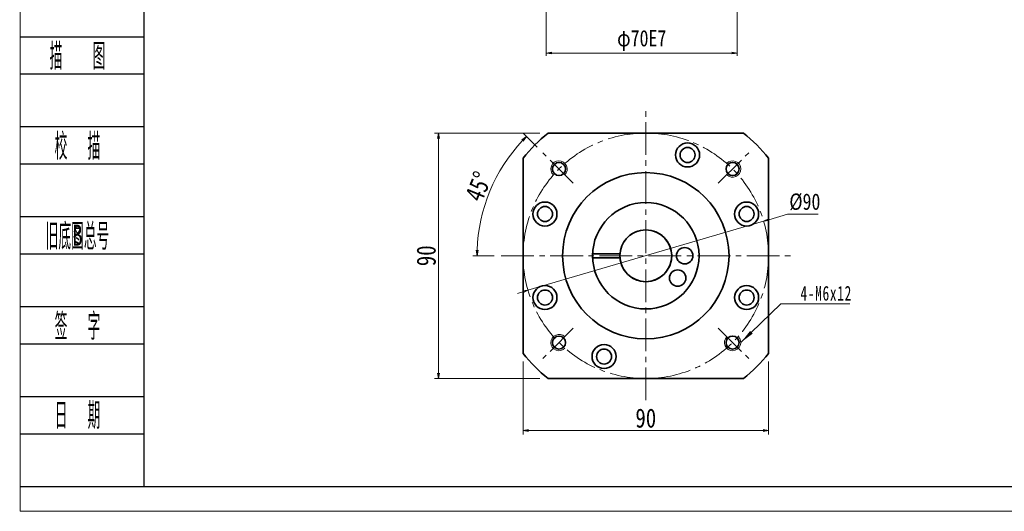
# Model space of a CAD drawing. Header units: millimetres. Extents: x -371 to 402, y -231 to 307.
# Tile 1 of 5: x -368 to -7, y -231 to -51. Entities that reach past the tile are written whole.
import ezdxf
from ezdxf.enums import TextEntityAlignment as Align

# ---------------------------------------------------------------- set-up
doc = ezdxf.new("R2010")
doc.units = ezdxf.units.MM
doc.header["$PDSIZE"] = -5
doc.linetypes.add('点画线', pattern=[18, 12, -2, 2, -2])
doc.layers.get('0').update_dxf_attribs({"lineweight": 35})
doc.layers.add('2细线层', color=4, linetype='Continuous')
doc.layers.add('6文字层', color=3, linetype='Continuous')
for name, color, linetype, lineweight in [('CDRAFT0', 7, 'Continuous', 35), ('EB0', 7, 'Continuous', 35), ('中心线层', 1, '点画线', 18), ('图框_外框线', 7, 'Continuous', 18), ('尺寸线层', 3, 'Continuous', 18), ('粗实线层_1', 7, 'Continuous', 35), ('细实线', 7, 'Continuous', 18)]:
    doc.layers.add(name, color=color, linetype=linetype, lineweight=lineweight)
doc.styles.add('PC_TEXTSTYLE', font='ISOCP.SHX', dxfattribs={"width": 0.707, "bigfont": 'GBCBIG.SHX'})
doc.styles.get("Standard").update_dxf_attribs({"font": 'SimSun.ttf'})
doc.styles.add('宋体', font='SimSun.ttf', dxfattribs={"width": 0.8})
doc.styles.add('标准', font='txt', dxfattribs={"width": 0.667})
doc.dimstyles.new('A水平标注$0', dxfattribs={"dimtxt": 3.5, "dimasz": 2, "dimexe": 1.5, "dimexo": 3, "dimgap": 1.1, "dimtad": 1, "dimtoh": 1, "dimdec": 4, "dimdsep": 46, "dimtxsty": '宋体', "dimblk": 'OPEN', "dimcen": 3, "dimclrd": 3, "dimclre": 3, "dimclrt": 6, "dimadec": 0, "dimazin": 0, "dimtm": 1e-09, "dimtfac": 1, "dimtdec": 4, "dimtix": 1, "dimtmove": 0, "dimatfit": 3, "dimldrblk": 'OPEN', "dimfxl": 0, "dimlwd": 13, "dimlwe": 13, "dimarcsym": 0})
doc.dimstyles.new('D直径标注φ25', dxfattribs={"dimtxt": 3.5, "dimasz": 2, "dimexe": 1, "dimexo": 3, "dimtad": 1, "dimtoh": 1, "dimdec": 1, "dimdsep": 46, "dimtxsty": '宋体', "dimblk": 'OPEN', "dimcen": 3, "dimclrd": 3, "dimclre": 3, "dimclrt": 130, "dimadec": 0, "dimazin": 0, "dimtm": 1e-09, "dimtfac": 1, "dimtdec": 1, "dimtmove": 0, "dimatfit": 0, "dimldrblk": 'OPEN', "dimfxl": 0, "dimlwd": 13, "dimlwe": 13, "dimarcsym": 0})

# ---------------------------------------------------------------- blocks, each defined once
blk = doc.blocks.new('_Open')
at = {"color": 0, "linetype": 'ByBlock', "lineweight": -2}
for p, q in [((-1, 0.17), (0, 0)), ((-1, -0.17), (0, 0)), ((0, 0), (-1, 0))]:
    blk.add_line(p, q, dxfattribs=at)
blk = doc.blocks.new('*X28')
at = {"layer": 'Defpoints', "color": 0, "transparency": 16777216}
for p in [(-173.91, -92.21), (-214.08, -182.21), (-173.91, -182.21)]:
    blk.add_point(p, dxfattribs=at)
at = {"layer": '尺寸线层', "color": 3, "lineweight": 13, "transparency": 16777216}
for p, q in [((-176.91, -92.21), (-215.58, -92.21)), ((-214.08, -94.21), (-214.08, -180.21)), ((-176.91, -182.21), (-215.58, -182.21))]:
    blk.add_line(p, q, dxfattribs=at)
at = {"layer": '尺寸线层', "color": 3, "lineweight": 13, "transparency": 16777216, "xscale": 2, "yscale": 2, "zscale": 2}
for p, rotation in [((-214.08, -92.21), 90), ((-214.08, -182.21), 270)]:
    blk.add_blockref('_Open', p, dxfattribs=dict(at, rotation=rotation))
at = {"layer": '尺寸线层', "color": 6, "transparency": 16777216, "insert": (-218.58, -137.21), "char_height": 7, "attachment_point": 5, "rotation": 90, "style": '宋体', "bg_fill": 3, "box_fill_scale": 1.1, "bg_fill_color": 256, "bg_fill_true_color": 13158600, "bg_fill_transparency": 0}
blk.add_mtext('90', dxfattribs=at)
blk = doc.blocks.new('*X29')
at = {"layer": 'Defpoints', "color": 0, "transparency": 16777216}
for p in [(-175.82, -99.51), (-191.69, -106.28), (-164.69, -110.64), (-190.75, -137.21), (-86.29, -137.21)]:
    blk.add_point(p, dxfattribs=at)
at = {"layer": '尺寸线层', "color": 3, "lineweight": 13, "transparency": 16777216}
for p, q in [((-177.94, -97.39), (-182.92, -92.41)), ((-193.75, -137.21), (-201.47, -137.21))]:
    blk.add_line(p, q, dxfattribs=at)
blk.add_arc((-138.12, -137.21), 61.86, 136.8526, 178.1474, dxfattribs=at)
at = {"layer": '尺寸线层', "color": 3, "lineweight": 13, "transparency": 16777216, "xscale": 2, "yscale": 2, "zscale": 2}
for p, rotation in [((-181.86, -93.47), 45.9263235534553), ((-199.97, -137.21), 269.0736764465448)]:
    blk.add_blockref('_Open', p, dxfattribs=dict(at, rotation=rotation))
at = {"layer": '尺寸线层', "color": 6, "transparency": 16777216, "insert": (-199.42, -111.82), "char_height": 7, "attachment_point": 5, "rotation": 67.5, "style": '宋体', "bg_fill": 3, "box_fill_scale": 1.1, "bg_fill_color": 256, "bg_fill_true_color": 13158600, "bg_fill_transparency": 0}
blk.add_mtext('45°', dxfattribs=at)
blk = doc.blocks.new('*X30')
at = {"layer": '尺寸线层', "linetype": 'Continuous'}
blk.add_hatch(color=0, dxfattribs=at).paths.add_polyline_path([(-19.17, -14.21), (-15.76, -9.97), (-14.82, -10.94)], flags=0)
at = {"layer": '尺寸线层', "color": 0, "linetype": 'Continuous'}
blk.add_line((-19.17, -14.21), (-4.5, 0), dxfattribs=at)
at = {"layer": '尺寸线层', "color": 0}
for p, q in [((-4.5, 0), (0, 0)), ((0, 0), (20.82, 0)), ((0, 0), (0, 0))]:
    blk.add_line(p, q, dxfattribs=at)
at = {"layer": '尺寸线层', "color": 0, "insert": (2.7, 1.08), "char_height": 5.4, "width": 36.2438, "attachment_point": 7, "line_spacing_factor": 1.15057, "style": '标准'}
blk.add_mtext('\\T1.1;4-M6x12', dxfattribs=at)
blk = doc.blocks.new('*X31')
at = {"color": 3, "lineweight": 13, "transparency": 16777216}
for p, q in [((-93.01, -124), (-86.19, -122)), ((-86.19, -122), (-74.96, -122)), ((-181.3, -149.86), (-94.93, -124.56)), ((-183.22, -150.42), (-185.14, -150.99))]:
    blk.add_line(p, q, dxfattribs=at)
at = {"layer": 'Defpoints', "color": 0, "transparency": 16777216}
for p in [(-94.93, -124.56), (-181.3, -149.86)]:
    blk.add_point(p, dxfattribs=at)
at = {"color": 3, "lineweight": 13, "transparency": 16777216, "xscale": 2, "yscale": 2, "zscale": 2}
for p, rotation in [((-94.93, -124.56), 196.3257531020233), ((-181.3, -149.86), 16.3257531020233)]:
    blk.add_blockref('_Open', p, dxfattribs=dict(at, rotation=rotation))
at = {"color": 130, "transparency": 16777216, "insert": (-79.83, -117.5), "char_height": 6, "attachment_point": 5, "style": '宋体'}
blk.add_mtext('%%C90', dxfattribs=at)
blk = doc.blocks.new('*D33')
at = {"color": 3, "lineweight": 13, "transparency": 16777216}
for p, q in [((-174.62, -38.58), (-174.62, -63.89)), ((-104.62, -38.58), (-104.62, -63.89)), ((-172.62, -62.89), (-106.62, -62.89))]:
    blk.add_line(p, q, dxfattribs=at)
at = {"layer": 'Defpoints', "color": 0, "transparency": 16777216}
for p in [(-174.62, -35.58), (-104.62, -35.58), (-104.62, -62.89)]:
    blk.add_point(p, dxfattribs=at)
at = {"color": 3, "lineweight": 13, "transparency": 16777216, "xscale": 2, "yscale": 2, "zscale": 2, "rotation": 180}
blk.add_blockref('_Open', (-174.62, -62.89), dxfattribs=at)
at = {"color": 3, "lineweight": 13, "transparency": 16777216, "xscale": 2, "yscale": 2, "zscale": 2}
blk.add_blockref('_Open', (-104.62, -62.89), dxfattribs=at)
at = {"color": 130, "transparency": 16777216, "insert": (-139.62, -58.26), "char_height": 6, "attachment_point": 5, "style": '宋体'}
blk.add_mtext('φ70E7', dxfattribs=at)
blk = doc.blocks.new('*D38')
at = {"layer": 'Defpoints', "color": 0, "transparency": 16777216}
for p in [(-183.12, -173.01), (-93.12, -173.01), (-93.12, -201.27)]:
    blk.add_point(p, dxfattribs=at)
at = {"layer": '尺寸线层', "color": 3, "lineweight": 13, "transparency": 16777216}
for p, q in [((-183.12, -176.01), (-183.12, -202.77)), ((-93.12, -176.01), (-93.12, -202.77)), ((-181.12, -201.27), (-95.12, -201.27))]:
    blk.add_line(p, q, dxfattribs=at)
at = {"layer": '尺寸线层', "color": 3, "lineweight": 13, "transparency": 16777216, "xscale": 2, "yscale": 2, "zscale": 2, "rotation": 180}
blk.add_blockref('_Open', (-183.12, -201.27), dxfattribs=at)
at = {"layer": '尺寸线层', "color": 3, "lineweight": 13, "transparency": 16777216, "xscale": 2, "yscale": 2, "zscale": 2}
blk.add_blockref('_Open', (-93.12, -201.27), dxfattribs=at)
at = {"layer": '尺寸线层', "color": 6, "transparency": 16777216, "insert": (-138.12, -196.77), "char_height": 7, "attachment_point": 5, "style": '宋体', "bg_fill": 3, "box_fill_scale": 1.1, "bg_fill_color": 256, "bg_fill_true_color": 13158600, "bg_fill_transparency": 0}
blk.add_mtext('90', dxfattribs=at)

msp = doc.modelspace()

# ---------------------------------------------------------------- linework, layer by layer
msp.add_circle((-138.12, -137.21), 9.5)
at = {"layer": '2细线层'}
for p, q in [((-367.59, -56.88), (-322.15, -56.88)), ((-367.59, -70.46), (-322.15, -70.46)), ((-367.59, -89.87), (-322.15, -89.87)), ((-367.59, -103.46), (-322.15, -103.46)), ((-367.59, -122.87), (-322.15, -122.87)), ((-367.59, -136.45), (-322.15, -136.45)), ((-367.59, -155.86), (-322.15, -155.86)), ((-367.59, -169.44), (-322.15, -169.44)), ((-367.59, -188.85), (-322.15, -188.85)), ((-367.59, -202.44), (-322.15, -202.44)), ((-367.59, -221.85), (-322.15, -221.85))]:
    msp.add_line(p, q, dxfattribs=at)
at = {"layer": 'CDRAFT0'}
for centre in [(-122.81, -100.26), (-175.07, -121.9), (-101.16, -121.9), (-175.07, -152.52), (-101.16, -152.52), (-153.42, -174.17)]:
    msp.add_circle(centre, 4.4, dxfattribs=at)
for start, end in [(128.4998, 141.5), (38.4998, 51.5), (218.4998, 231.5), (308.4998, 321.5)]:
    msp.add_arc((-138.12, -137.21), 57.5, start, end, dxfattribs=at)
at = {"layer": 'EB0'}
for p, q in [((-157.6, -136.46), (-147.59, -136.46)), ((-157.6, -137.96), (-147.59, -137.96))]:
    msp.add_line(p, q, dxfattribs=at)
for centre, radius in [((-138.12, -137.21), 19.5), ((-123.87, -137.21), 3), ((-126.44, -145.39), 3)]:
    msp.add_circle(centre, radius, dxfattribs=at)
msp.add_arc((-138.12, -137.21), 9.5, 108.4104, 71.5915, dxfattribs=at)
at = {"layer": '中心线层'}
for p, q in [((-164.69, -110.64), (-175.82, -99.51)), ((-111.54, -163.79), (-100.42, -174.91))]:
    msp.add_line(p, q, dxfattribs=at)
at = {"layer": '图框_外框线', "color": 3}
msp.add_lwpolyline([(-367.46, -230.91), (393.64, -230.91), (393.64, 307.29), (-367.46, 307.29)], close=True, dxfattribs=at)
at = {"layer": '图框_外框线', "color": 3, "lineweight": 25}
msp.add_lwpolyline([(-322.15, -221.85), (384.58, -221.85), (384.58, 298.23), (-322.15, 298.23)], close=True, dxfattribs=at)
at = {"layer": '粗实线层_1'}
for points in [[(-173.91, -92.21), (-102.32, -92.21)], [(-183.12, -173.01), (-183.12, -101.42)], [(-93.12, -101.42), (-93.12, -173.01)], [(-102.32, -182.21), (-173.91, -182.21)]]:
    msp.add_lwpolyline(points, dxfattribs=at)
for centre, radius in [((-122.81, -100.26), 2.75), ((-169.94, -105.39), 2.4), ((-138.12, -137.21), 30.5), ((-175.07, -121.9), 2.75), ((-101.16, -121.9), 2.75), ((-175.07, -152.52), 2.75), ((-101.16, -152.52), 2.75), ((-106.3, -169.03), 2.4), ((-153.42, -174.17), 2.75)]:
    msp.add_circle(centre, radius, dxfattribs=at)
at = {"layer": '细实线'}
for centre, start, end in [((-169.94, -105.39), 315, 226.9102), ((-106.3, -169.03), 135, 46.9102)]:
    msp.add_arc(centre, 3, start, end, dxfattribs=at)

# ---------------------------------------------------------------- block references
at = {"layer": '尺寸线层'}
msp.add_blockref('*X30', (-84.13, -154.82), dxfattribs=at)

# ---------------------------------------------------------------- texts
at = {"layer": '6文字层', "color": 3, "style": 'PC_TEXTSTYLE'}
for s, width, p in [('描   图', 0.6667, (-346.41, -63.67)), ('校  描', 0.667, (-346.41, -96.66)), ('旧底图总号', 0.667, (-346.41, -129.66)), ('签  字', 0.667, (-346.41, -162.65)), ('日  期', 0.667, (-346.4, -195.45))]:
    msp.add_text(s, height=9.704, dxfattribs=dict(at, width=width)).set_placement(p, align=Align.MIDDLE)
at = {"layer": '6文字层', "width": 0.707}
msp.add_text('B', height=7.76, dxfattribs=at).set_placement((-346.41, -129.66), align=Align.MIDDLE)

# ---------------------------------------------------------------- dimensions: what is measured, and where the dimension line sits
dim = msp.add_linear_dim(base=(-104.62, -62.89), p1=(-174.62, -35.58), p2=(-104.62, -35.58), text='φ<>E7', dimstyle='D直径标注φ25', override={"dimtxt": 6, "dimgap": 1.5, "dimtad": 1, "dimjust": 0, "dimdec": 1, "dimlfac": 1, "dimpost": '<>', "dimse1": 0, "dimse2": 0, "dimsd1": 0, "dimsd2": 0, "dimtofl": 1, "dimtvp": 0.1, "dimtfill": 0})
dim.commit()
dim.dimension.update_dxf_attribs({"geometry": '*D33', "text_midpoint": (-139.62, -58.26)})

# ---------------------------------------------------------------- next in the draw order: dimensions: what is measured, and where the dimension line sits
at = {"layer": '尺寸线层'}
dim = msp.add_linear_dim(base=(-214.08, -182.21), p1=(-173.91, -92.21), p2=(-173.91, -182.21), angle=270, dimstyle='A水平标注$0', override={"dimtxt": 7, "dimgap": 1, "dimdec": 1, "dimpost": '<>', "dimblk": 'Open', "dimtvp": 0.1, "dimtfill": 1, "dimtfillclr": 256}, dxfattribs=at)
dim.commit()
dim.dimension.update_dxf_attribs({"geometry": '*X28', "text_midpoint": (-214.08, -137.21), "dimtype": 160})

# ---------------------------------------------------------------- next in the draw order: linework, layer by layer
at = {"layer": '中心线层'}
msp.add_line((-164.69, -163.79), (-175.82, -174.91), dxfattribs=at)
at = {"layer": '粗实线层_1'}
msp.add_circle((-169.94, -169.03), 2.4, dxfattribs=at)
at = {"layer": '细实线'}
msp.add_arc((-169.94, -169.03), 3, 45, 316.9102, dxfattribs=at)

# ---------------------------------------------------------------- next in the draw order: dimensions: what is measured, and where the dimension line sits
at = {"layer": '尺寸线层'}
dim = msp.add_angular_dim_2l(base=(-191.69, -106.28), line1=((-164.69, -110.64), (-175.82, -99.51)), line2=((-190.75, -137.21), (-86.29, -137.21)), dimstyle='A水平标注$0', override={"dimtxt": 7, "dimgap": 1, "dimdec": 1, "dimpost": '<>', "dimblk": 'Open', "dimtvp": 0.1, "dimtfill": 1, "dimtfillclr": 256}, dxfattribs=at)
dim.commit()
dim.dimension.update_dxf_attribs({"geometry": '*X29', "text_midpoint": (-199.42, -111.82)})

# ---------------------------------------------------------------- next in the draw order: linework, layer by layer
at = {"layer": '中心线层'}
for p, q in [((-138.12, -190.21), (-138.12, -84.21)), ((-111.54, -110.64), (-100.42, -99.51)), ((-191.12, -137.21), (-85.12, -137.21))]:
    msp.add_line(p, q, dxfattribs=at)
msp.add_circle((-138.12, -137.21), 45, dxfattribs=at)
at = {"layer": '粗实线层_1'}
msp.add_circle((-106.3, -105.39), 2.4, dxfattribs=at)
at = {"layer": '细实线'}
msp.add_arc((-106.3, -105.39), 3, 225, 136.9102, dxfattribs=at)

# ---------------------------------------------------------------- next in the draw order: dimensions: what is measured, and where the dimension line sits
dim = msp.add_diameter_dim_2p(p1=(-181.3, -149.86), p2=(-94.93, -124.56), text='%%C<>', dimstyle='D直径标注φ25', override={"dimtxt": 6, "dimgap": 1.5, "dimpost": '<>', "dimtvp": 0.1, "dimtfill": 0})
dim.commit()
dim.dimension.update_dxf_attribs({"geometry": '*X31', "text_midpoint": (-79.83, -122), "dimtype": 163})

# ---------------------------------------------------------------- next in the draw order: dimensions: what is measured, and where the dimension line sits
at = {"layer": '尺寸线层'}
dim = msp.add_linear_dim(base=(-93.12, -201.27), p1=(-183.12, -173.01), p2=(-93.12, -173.01), dimstyle='A水平标注$0', override={"dimtxt": 7, "dimgap": 1, "dimdec": 1, "dimpost": '<>', "dimblk": 'Open', "dimtvp": 0.1, "dimtfill": 1, "dimtfillclr": 256}, dxfattribs=at)
dim.commit()
dim.dimension.update_dxf_attribs({"geometry": '*D38', "text_midpoint": (-138.12, -196.77)})

doc.saveas('drawing.dxf')
